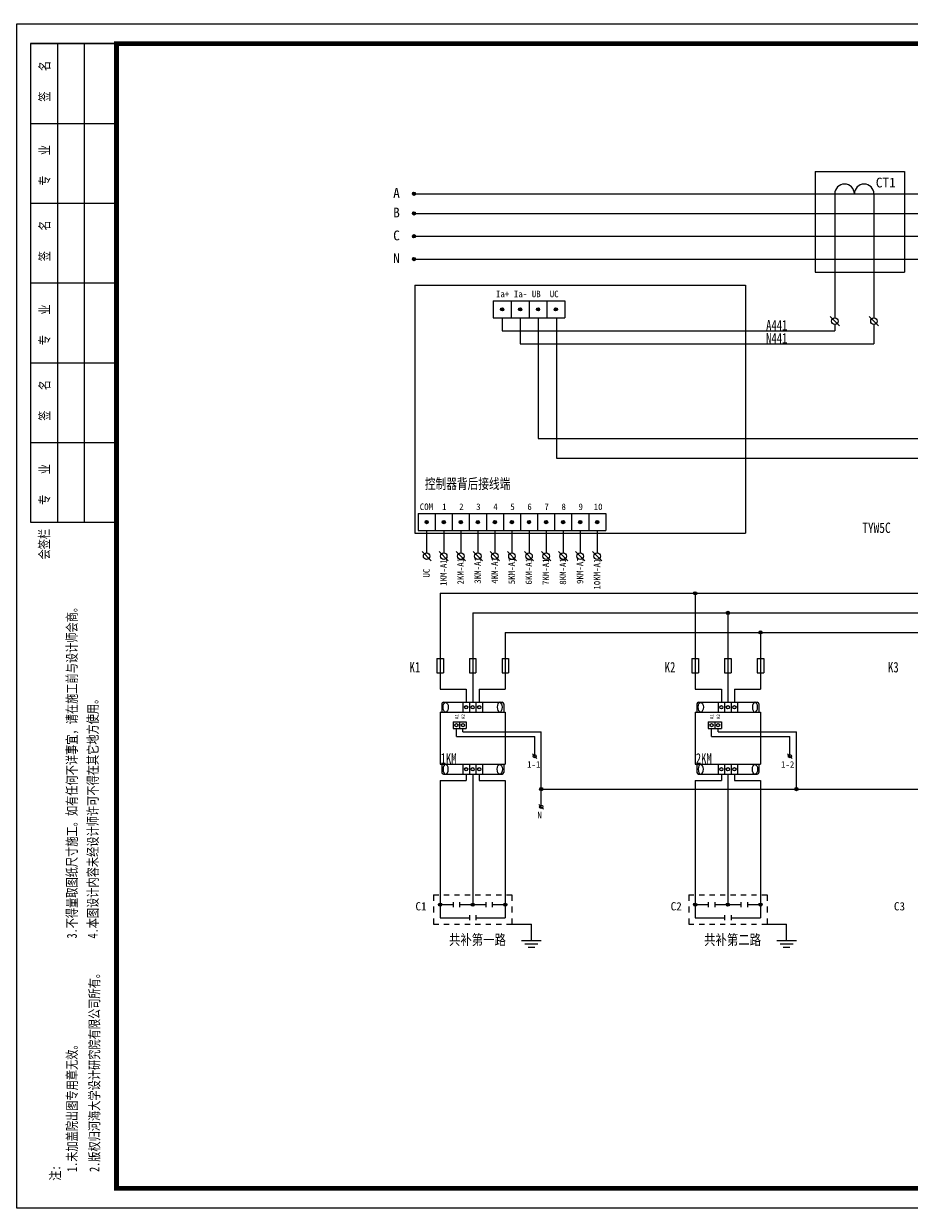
# Model space of a CAD drawing. Extents: x -13074 to 1448651, y 3648755 to 8081248.
# Tile 123 of 173: x 562462 to 562684, y 3857951 to 3858248. Entities that reach past the tile are written whole.
import ezdxf

# ---------------------------------------------------------------- set-up
doc = ezdxf.new("R2010")
doc.units = 0
doc.layers.get('0').update_dxf_attribs({"linetype": 'CONTINUOUS'})
doc.layers.add('DIM', color=3, linetype='CONTINUOUS')
doc.layers.add('SHEET', color=1, linetype='CONTINUOUS', lineweight=15)
doc.layers.add('图框', color=7, linetype='CONTINUOUS', lineweight=30)
doc.styles.add('FHZ', font='FangSong_GB2312.ttf', dxfattribs={"width": 0.707, "height": 300})
doc.styles.get("Standard").update_dxf_attribs({"font": 'rs.shx', "bigfont": 'hztxt.shx'})
doc.styles.add('文字35', font='FangSong_GB2312.ttf', dxfattribs={"width": 0.75, "height": 3.5})

msp = doc.modelspace()

# ---------------------------------------------------------------- hatches: boundary and pattern name
for points in [[(562559.972, 3858205.491, 1), (562559.154, 3858205.491, 1)], [(562559.972, 3858200.582, 1), (562559.154, 3858200.582, 1)], [(562559.972, 3858194.854, 1), (562559.154, 3858194.854, 1)], [(562559.972, 3858189.126, 1), (562559.154, 3858189.126, 1)], [(562582.087, 3858176.525, 1), (562581.268, 3858176.525, 1)], [(562586.587, 3858176.525, 1), (562585.769, 3858176.525, 1)], [(562591.088, 3858176.525, 1), (562590.269, 3858176.525, 1)], [(562595.588, 3858176.525, 1), (562594.77, 3858176.525, 1)], [(562563.152, 3858123.174, 1), (562562.334, 3858123.174, 1)], [(562567.432, 3858123.174, 1), (562566.613, 3858123.174, 1)], [(562571.711, 3858123.174, 1), (562570.893, 3858123.174, 1)], [(562575.991, 3858123.174, 1), (562575.172, 3858123.174, 1)], [(562580.27, 3858123.174, 1), (562579.452, 3858123.174, 1)], [(562584.55, 3858123.174, 1), (562583.731, 3858123.174, 1)], [(562588.829, 3858123.174, 1), (562588.011, 3858123.174, 1)], [(562593.109, 3858123.174, 1), (562592.29, 3858123.174, 1)], [(562597.388, 3858123.174, 1), (562596.57, 3858123.174, 1)], [(562601.668, 3858123.174, 1), (562600.85, 3858123.174, 1)], [(562605.947, 3858123.174, 1), (562605.129, 3858123.174, 1)], [(562630.529, 3858105.335, 1), (562629.711, 3858105.335, 1)], [(562638.712, 3858100.426, 1), (562637.894, 3858100.426, 1)], [(562646.895, 3858095.516, 1), (562646.076, 3858095.516, 1)], [(562591.885, 3858056.239, 1), (562591.067, 3858056.239, 1)], [(562655.895, 3858056.239, 1), (562655.077, 3858056.239, 1)], [(562566.519, 3858027.273, 1), (562565.7, 3858027.273, 1)], [(562574.701, 3858027.273, 1), (562573.883, 3858027.273, 1)], [(562582.884, 3858027.273, 1), (562582.066, 3858027.273, 1)], [(562630.529, 3858027.273, 1), (562629.711, 3858027.273, 1)], [(562638.712, 3858027.273, 1), (562637.894, 3858027.273, 1)], [(562646.895, 3858027.273, 1), (562646.076, 3858027.273, 1)]]:
    msp.add_hatch(color=7).paths.add_polyline_path(points)
h = msp.add_hatch(color=7)
h.paths.add_polyline_path([(562573.065, 3858076.778, 1), (562572.246, 3858076.778, 1)])
h.paths.add_polyline_path([(562574.292, 3858077.187, 0.4142136), (562573.883, 3858076.778, 0.4142136), (562574.292, 3858076.369)])
h.paths.add_polyline_path([(562574.701, 3858076.778, 0.4142136), (562574.292, 3858077.187), (562574.292, 3858076.369, 0.4142136)])
h.paths.add_polyline_path([(562576.338, 3858076.778, 1), (562575.519, 3858076.778, 1)])
h.paths.add_polyline_path([(562572.246, 3858061.231, 1), (562573.065, 3858061.231, 1)])
h.paths.add_polyline_path([(562575.519, 3858061.231, 1), (562576.338, 3858061.231, 1)])
h.paths.add_polyline_path([(562574.292, 3858061.64), (562574.292, 3858060.822, 0.4142136), (562574.701, 3858061.231, 0.4142136)])
h.paths.add_polyline_path([(562574.292, 3858061.64, 0.4142136), (562573.883, 3858061.231, 0.4142136), (562574.292, 3858060.822)])
h = msp.add_hatch(color=7)
h.paths.add_polyline_path([(562637.075, 3858076.778, 1), (562636.257, 3858076.778, 1)])
h.paths.add_polyline_path([(562638.303, 3858077.187, 0.4142136), (562637.894, 3858076.778, 0.4142136), (562638.303, 3858076.369)])
h.paths.add_polyline_path([(562638.712, 3858076.778, 0.4142136), (562638.303, 3858077.187), (562638.303, 3858076.369, 0.4142136)])
h.paths.add_polyline_path([(562640.348, 3858076.778, 1), (562639.53, 3858076.778, 1)])
h.paths.add_polyline_path([(562636.257, 3858061.231, 1), (562637.075, 3858061.231, 1)])
h.paths.add_polyline_path([(562639.53, 3858061.231, 1), (562640.348, 3858061.231, 1)])
h.paths.add_polyline_path([(562638.303, 3858061.64), (562638.303, 3858060.822, 0.4142136), (562638.712, 3858061.231, 0.4142136)])
h.paths.add_polyline_path([(562638.303, 3858061.64, 0.4142136), (562637.894, 3858061.231, 0.4142136), (562638.303, 3858060.822)])

# ---------------------------------------------------------------- linework, layer by layer
at = {"color": 7}
for p, q in [((562660.21, 3858211.055), (562660.21, 3858185.853)), ((562660.21, 3858211.055), (562682.568, 3858211.055)), ((562682.568, 3858211.055), (562682.568, 3858185.853)), ((562559.563, 3858205.491), (562754.311, 3858205.491)), ((562665.12, 3858205.491), (562665.12, 3858174.397)), ((562674.939, 3858205.491), (562674.939, 3858174.397)), ((562559.563, 3858200.582), (562754.311, 3858200.582)), ((562559.563, 3858194.854), (562754.311, 3858194.854)), ((562559.563, 3858189.126), (562754.311, 3858189.126)), ((562660.21, 3858185.853), (562682.568, 3858185.853)), ((562559.789, 3858182.58), (562642.743, 3858182.58)), ((562559.789, 3858182.58), (562559.789, 3858120.392)), ((562642.743, 3858182.58), (562642.743, 3858120.392)), ((562579.427, 3858178.652), (562597.429, 3858178.652)), ((562579.427, 3858178.652), (562579.427, 3858174.397)), ((562583.928, 3858178.652), (562583.928, 3858174.397)), ((562588.428, 3858178.652), (562588.428, 3858174.397)), ((562592.929, 3858178.652), (562592.929, 3858174.397)), ((562597.429, 3858178.652), (562597.429, 3858174.397)), ((562597.429, 3858178.652), (562597.429, 3858174.397)), ((562579.427, 3858174.397), (562597.429, 3858174.397)), ((562581.678, 3858174.397), (562581.678, 3858171.124)), ((562586.178, 3858174.397), (562586.178, 3858167.851)), ((562590.678, 3858174.397), (562590.678, 3858164.578)), ((562590.698, 3858174.397), (562590.698, 3858144.121)), ((562595.305, 3858174.397), (562595.305, 3858139.212)), ((562663.962, 3858174.736), (562666.277, 3858172.422)), ((562665.12, 3858172.761), (562665.12, 3858171.124)), ((562673.782, 3858174.736), (562676.096, 3858172.422)), ((562674.939, 3858172.761), (562674.939, 3858167.851)), ((562581.678, 3858171.124), (562665.12, 3858171.124)), ((562586.178, 3858167.851), (562674.939, 3858167.851)), ((562590.698, 3858144.121), (562720.353, 3858144.121)), ((562595.305, 3858139.212), (562726.49, 3858139.212)), ((562560.599, 3858125.301), (562607.674, 3858125.301)), ((562560.599, 3858125.301), (562560.599, 3858121.046)), ((562564.879, 3858125.301), (562564.879, 3858121.046)), ((562569.158, 3858125.301), (562569.158, 3858121.046)), ((562573.438, 3858125.301), (562573.438, 3858121.046)), ((562577.717, 3858125.301), (562577.717, 3858121.046)), ((562581.997, 3858125.301), (562581.997, 3858121.046)), ((562586.276, 3858125.301), (562586.276, 3858121.046)), ((562590.556, 3858125.301), (562590.556, 3858121.046)), ((562594.835, 3858125.301), (562594.835, 3858121.046)), ((562599.115, 3858125.301), (562599.115, 3858121.046)), ((562603.394, 3858125.301), (562603.394, 3858121.046)), ((562607.674, 3858125.301), (562607.674, 3858121.046)), ((562559.789, 3858120.392), (562642.743, 3858120.392)), ((562560.599, 3858121.046), (562607.674, 3858121.046)), ((562562.743, 3858121.046), (562562.743, 3858115.482)), ((562567.022, 3858121.046), (562567.022, 3858115.482)), ((562571.302, 3858121.046), (562571.302, 3858115.482)), ((562575.581, 3858121.046), (562575.581, 3858115.482)), ((562579.861, 3858121.046), (562579.861, 3858115.482)), ((562584.141, 3858121.046), (562584.141, 3858115.482)), ((562588.42, 3858121.046), (562588.42, 3858115.482)), ((562592.699, 3858121.046), (562592.699, 3858115.482)), ((562596.979, 3858121.046), (562596.979, 3858115.482)), ((562601.258, 3858121.046), (562601.258, 3858115.482)), ((562605.538, 3858121.046), (562605.538, 3858115.482)), ((562561.586, 3858115.821), (562563.9, 3858113.506)), ((562565.865, 3858115.821), (562568.18, 3858113.506)), ((562570.145, 3858115.821), (562572.459, 3858113.506)), ((562574.424, 3858115.821), (562576.739, 3858113.506)), ((562578.704, 3858115.821), (562581.018, 3858113.506)), ((562582.983, 3858115.821), (562585.298, 3858113.506)), ((562587.263, 3858115.821), (562589.577, 3858113.506)), ((562591.542, 3858115.821), (562593.856, 3858113.506)), ((562595.822, 3858115.821), (562598.136, 3858113.506)), ((562600.101, 3858115.821), (562602.416, 3858113.506)), ((562604.38, 3858115.821), (562606.695, 3858113.506)), ((562566.109, 3858105.335), (562739.855, 3858105.335)), ((562566.109, 3858105.335), (562566.109, 3858081.278)), ((562630.12, 3858105.335), (562630.12, 3858081.278)), ((562574.292, 3858100.426), (562747.593, 3858100.426)), ((562574.292, 3858100.426), (562574.292, 3858078.005)), ((562638.303, 3858100.426), (562638.303, 3858078.005)), ((562582.475, 3858095.516), (562755.775, 3858095.516)), ((562582.475, 3858095.516), (562582.475, 3858081.278)), ((562646.485, 3858095.516), (562646.485, 3858081.278)), ((562565.291, 3858088.97), (562566.928, 3858088.97)), ((562565.291, 3858088.97), (562565.291, 3858085.37)), ((562566.928, 3858088.97), (562566.928, 3858085.37)), ((562573.474, 3858088.97), (562573.474, 3858085.37)), ((562573.474, 3858088.97), (562575.11, 3858088.97)), ((562575.11, 3858088.97), (562575.11, 3858085.37)), ((562581.656, 3858088.97), (562581.656, 3858085.37)), ((562581.656, 3858088.97), (562583.293, 3858088.97)), ((562583.293, 3858088.97), (562583.293, 3858085.37)), ((562629.302, 3858088.97), (562629.302, 3858085.37)), ((562629.302, 3858088.97), (562630.938, 3858088.97)), ((562630.938, 3858088.97), (562630.938, 3858085.37)), ((562637.484, 3858088.97), (562639.121, 3858088.97)), ((562637.484, 3858088.97), (562637.484, 3858085.37)), ((562639.121, 3858088.97), (562639.121, 3858085.37)), ((562645.667, 3858088.97), (562647.304, 3858088.97)), ((562645.667, 3858088.97), (562645.667, 3858085.37)), ((562647.304, 3858088.97), (562647.304, 3858085.37)), ((562565.291, 3858085.37), (562566.928, 3858085.37)), ((562573.474, 3858085.37), (562575.11, 3858085.37)), ((562581.656, 3858085.37), (562583.293, 3858085.37)), ((562629.302, 3858085.37), (562630.938, 3858085.37)), ((562637.484, 3858085.37), (562639.121, 3858085.37)), ((562645.667, 3858085.37), (562647.304, 3858085.37)), ((562566.109, 3858081.278), (562572.656, 3858081.278)), ((562572.656, 3858081.278), (562572.656, 3858078.005)), ((562575.929, 3858081.278), (562582.475, 3858081.278)), ((562575.929, 3858081.278), (562575.929, 3858078.005)), ((562630.12, 3858081.278), (562636.666, 3858081.278)), ((562636.666, 3858081.278), (562636.666, 3858078.005)), ((562639.939, 3858081.278), (562639.939, 3858078.005)), ((562639.939, 3858081.278), (562646.485, 3858081.278)), ((562566.519, 3858077.596), (562566.519, 3858075.551)), ((562566.928, 3858078.005), (562581.656, 3858078.005)), ((562571.837, 3858078.005), (562571.837, 3858075.551)), ((562573.474, 3858078.005), (562573.474, 3858075.551)), ((562575.11, 3858078.005), (562575.11, 3858075.551)), ((562576.747, 3858078.005), (562576.747, 3858075.551)), ((562582.066, 3858077.596), (562582.066, 3858075.551)), ((562630.529, 3858077.596), (562630.529, 3858075.551)), ((562630.938, 3858078.005), (562645.667, 3858078.005)), ((562635.848, 3858078.005), (562635.848, 3858075.551)), ((562637.484, 3858078.005), (562637.484, 3858075.551)), ((562639.121, 3858078.005), (562639.121, 3858075.551)), ((562640.758, 3858078.005), (562640.758, 3858075.551)), ((562646.076, 3858077.596), (562646.076, 3858075.551)), ((562566.109, 3858075.551), (562566.109, 3858062.458)), ((562566.109, 3858075.551), (562582.475, 3858075.551)), ((562582.475, 3858075.551), (562582.475, 3858062.458)), ((562630.12, 3858075.551), (562646.485, 3858075.551)), ((562630.12, 3858075.551), (562630.12, 3858062.458)), ((562646.485, 3858075.551), (562646.485, 3858062.458)), ((562569.383, 3858073.096), (562572.656, 3858073.096)), ((562569.383, 3858073.096), (562569.383, 3858071.459)), ((562571.019, 3858073.096), (562571.019, 3858071.459)), ((562572.656, 3858073.096), (562572.656, 3858071.459)), ((562633.393, 3858073.096), (562633.393, 3858071.459)), ((562633.393, 3858073.096), (562636.666, 3858073.096)), ((562635.03, 3858073.096), (562635.03, 3858071.459)), ((562636.666, 3858073.096), (562636.666, 3858071.459)), ((562569.383, 3858071.459), (562572.656, 3858071.459)), ((562570.201, 3858069.414), (562570.201, 3858071.459)), ((562570.201, 3858069.414), (562589.839, 3858069.414)), ((562571.837, 3858070.641), (562571.837, 3858071.459)), ((562571.837, 3858070.641), (562591.476, 3858070.641)), ((562589.839, 3858064.913), (562589.839, 3858069.414)), ((562591.476, 3858052.23), (562591.476, 3858070.641)), ((562633.393, 3858071.459), (562636.666, 3858071.459)), ((562634.211, 3858069.414), (562634.211, 3858071.459)), ((562634.211, 3858069.414), (562653.85, 3858069.414)), ((562635.848, 3858070.641), (562635.848, 3858071.459)), ((562635.848, 3858070.641), (562655.486, 3858070.641)), ((562653.85, 3858064.913), (562653.85, 3858069.414)), ((562655.486, 3858056.239), (562655.486, 3858070.641)), ((562589.261, 3858065.083), (562590.418, 3858063.925)), ((562653.271, 3858065.083), (562654.428, 3858063.925)), ((562566.109, 3858062.458), (562582.475, 3858062.458)), ((562566.519, 3858062.458), (562566.519, 3858060.413)), ((562566.928, 3858060.003), (562581.656, 3858060.003)), ((562571.837, 3858062.458), (562571.837, 3858060.003)), ((562572.656, 3858060.003), (562572.656, 3858058.367)), ((562573.474, 3858062.458), (562573.474, 3858060.003)), ((562574.292, 3858060.003), (562574.292, 3858027.273)), ((562575.11, 3858062.458), (562575.11, 3858060.003)), ((562575.929, 3858060.003), (562575.929, 3858058.367)), ((562576.747, 3858062.458), (562576.747, 3858060.003)), ((562582.066, 3858062.458), (562582.066, 3858060.413)), ((562630.12, 3858062.458), (562646.485, 3858062.458)), ((562630.529, 3858062.458), (562630.529, 3858060.413)), ((562630.938, 3858060.003), (562645.667, 3858060.003)), ((562635.848, 3858062.458), (562635.848, 3858060.003)), ((562636.666, 3858060.003), (562636.666, 3858058.367)), ((562637.484, 3858062.458), (562637.484, 3858060.003)), ((562638.303, 3858060.003), (562638.303, 3858027.273)), ((562639.121, 3858062.458), (562639.121, 3858060.003)), ((562639.939, 3858060.003), (562639.939, 3858058.367)), ((562640.758, 3858062.458), (562640.758, 3858060.003)), ((562646.076, 3858062.458), (562646.076, 3858060.413)), ((562566.109, 3858058.367), (562572.656, 3858058.367)), ((562566.109, 3858058.367), (562566.109, 3858024)), ((562575.929, 3858058.367), (562582.475, 3858058.367)), ((562582.475, 3858058.367), (562582.475, 3858024)), ((562630.12, 3858058.367), (562630.12, 3858024)), ((562630.12, 3858058.367), (562636.666, 3858058.367)), ((562639.939, 3858058.367), (562646.485, 3858058.367)), ((562646.485, 3858058.367), (562646.485, 3858024)), ((562591.476, 3858056.239), (562776.824, 3858056.239)), ((562590.897, 3858052.399), (562592.054, 3858051.242)), ((562564.473, 3858029.728), (562564.473, 3858028.255)), ((562564.473, 3858029.728), (562565.782, 3858029.728)), ((562566.109, 3858027.273), (562569.383, 3858027.273)), ((562567.091, 3858029.728), (562568.401, 3858029.728)), ((562569.383, 3858027.927), (562569.383, 3858026.618)), ((562569.71, 3858029.728), (562571.019, 3858029.728)), ((562571.019, 3858027.927), (562571.019, 3858026.618)), ((562571.019, 3858027.273), (562577.565, 3858027.273)), ((562572.328, 3858029.728), (562573.637, 3858029.728)), ((562574.947, 3858029.728), (562576.256, 3858029.728)), ((562577.565, 3858029.728), (562578.874, 3858029.728)), ((562577.565, 3858027.927), (562577.565, 3858026.618)), ((562579.202, 3858027.927), (562579.202, 3858026.618)), ((562579.202, 3858027.273), (562582.475, 3858027.273)), ((562580.184, 3858029.728), (562581.493, 3858029.728)), ((562582.802, 3858029.728), (562584.111, 3858029.728)), ((562584.111, 3858029.728), (562584.111, 3858028.255)), ((562628.484, 3858029.728), (562629.793, 3858029.728)), ((562628.484, 3858029.728), (562628.484, 3858028.255)), ((562630.12, 3858027.273), (562633.393, 3858027.273)), ((562631.102, 3858029.728), (562632.411, 3858029.728)), ((562633.393, 3858027.927), (562633.393, 3858026.618)), ((562633.72, 3858029.728), (562635.03, 3858029.728)), ((562635.03, 3858027.927), (562635.03, 3858026.618)), ((562635.03, 3858027.273), (562641.576, 3858027.273)), ((562636.339, 3858029.728), (562637.648, 3858029.728)), ((562638.957, 3858029.728), (562640.267, 3858029.728)), ((562641.576, 3858029.728), (562642.885, 3858029.728)), ((562641.576, 3858027.927), (562641.576, 3858026.618)), ((562643.212, 3858027.927), (562643.212, 3858026.618)), ((562643.212, 3858027.273), (562646.485, 3858027.273)), ((562644.194, 3858029.728), (562645.504, 3858029.728)), ((562646.813, 3858029.728), (562648.122, 3858029.728)), ((562648.122, 3858029.728), (562648.122, 3858028.255)), ((562564.473, 3858026.782), (562564.473, 3858025.309)), ((562573.474, 3858024.654), (562573.474, 3858023.345)), ((562575.11, 3858024.654), (562575.11, 3858023.345)), ((562584.111, 3858026.782), (562584.111, 3858025.309)), ((562628.484, 3858026.782), (562628.484, 3858025.309)), ((562637.484, 3858024.654), (562637.484, 3858023.345)), ((562639.121, 3858024.654), (562639.121, 3858023.345)), ((562648.122, 3858026.782), (562648.122, 3858025.309)), ((562564.473, 3858023.836), (562564.473, 3858022.363)), ((562564.473, 3858022.363), (562565.782, 3858022.363)), ((562566.109, 3858024), (562573.474, 3858024)), ((562567.091, 3858022.363), (562568.401, 3858022.363)), ((562569.71, 3858022.363), (562571.019, 3858022.363)), ((562572.328, 3858022.363), (562573.637, 3858022.363)), ((562574.947, 3858022.363), (562576.256, 3858022.363)), ((562575.11, 3858024), (562582.475, 3858024)), ((562577.565, 3858022.363), (562578.874, 3858022.363)), ((562580.184, 3858022.363), (562581.493, 3858022.363)), ((562582.802, 3858022.363), (562584.111, 3858022.363)), ((562584.111, 3858023.836), (562584.111, 3858022.363)), ((562584.111, 3858022.363), (562589.021, 3858022.363)), ((562589.021, 3858018.272), (562589.021, 3858022.363)), ((562628.484, 3858023.836), (562628.484, 3858022.363)), ((562628.484, 3858022.363), (562629.793, 3858022.363)), ((562630.12, 3858024), (562637.484, 3858024)), ((562631.102, 3858022.363), (562632.411, 3858022.363)), ((562633.72, 3858022.363), (562635.03, 3858022.363)), ((562636.339, 3858022.363), (562637.648, 3858022.363)), ((562638.957, 3858022.363), (562640.267, 3858022.363)), ((562639.121, 3858024), (562646.485, 3858024)), ((562641.576, 3858022.363), (562642.885, 3858022.363)), ((562644.194, 3858022.363), (562645.504, 3858022.363)), ((562646.813, 3858022.363), (562648.122, 3858022.363)), ((562648.122, 3858023.836), (562648.122, 3858022.363)), ((562648.122, 3858022.363), (562653.032, 3858022.363)), ((562653.032, 3858018.272), (562653.032, 3858022.363)), ((562586.566, 3858018.272), (562591.476, 3858018.272)), ((562650.577, 3858018.272), (562655.486, 3858018.272)), ((562587.384, 3858017.454), (562590.657, 3858017.454)), ((562588.203, 3858016.635), (562589.839, 3858016.635)), ((562651.395, 3858017.454), (562654.668, 3858017.454)), ((562652.213, 3858016.635), (562653.85, 3858016.635))]:
    msp.add_line(p, q, dxfattribs=at)
for centre, radius in [((562559.563, 3858205.491), 0.409), ((562559.563, 3858200.582), 0.409), ((562559.563, 3858194.854), 0.409), ((562559.563, 3858189.126), 0.409), ((562581.678, 3858176.525), 0.409), ((562586.178, 3858176.525), 0.409), ((562590.678, 3858176.525), 0.409), ((562595.179, 3858176.525), 0.409), ((562665.12, 3858173.579), 0.818), ((562674.939, 3858173.579), 0.818), ((562562.743, 3858123.174), 0.409), ((562567.022, 3858123.174), 0.409), ((562571.302, 3858123.174), 0.409), ((562575.581, 3858123.174), 0.409), ((562579.861, 3858123.174), 0.409), ((562584.141, 3858123.174), 0.409), ((562588.42, 3858123.174), 0.409), ((562592.7, 3858123.174), 0.409), ((562596.979, 3858123.174), 0.409), ((562601.259, 3858123.174), 0.409), ((562605.538, 3858123.174), 0.409), ((562562.743, 3858114.664), 0.818), ((562567.022, 3858114.664), 0.818), ((562571.302, 3858114.664), 0.818), ((562575.581, 3858114.664), 0.818), ((562579.861, 3858114.664), 0.818), ((562584.141, 3858114.664), 0.818), ((562588.42, 3858114.664), 0.818), ((562592.699, 3858114.664), 0.818), ((562596.979, 3858114.664), 0.818), ((562601.258, 3858114.664), 0.818), ((562605.538, 3858114.664), 0.818), ((562630.12, 3858105.335), 0.409), ((562638.303, 3858100.426), 0.409), ((562646.485, 3858095.516), 0.409), ((562572.656, 3858076.778), 0.409), ((562574.292, 3858076.778), 0.409), ((562575.929, 3858076.778), 0.409), ((562636.666, 3858076.778), 0.409), ((562638.303, 3858076.778), 0.409), ((562639.939, 3858076.778), 0.409), ((562570.201, 3858072.277), 0.409), ((562571.837, 3858072.277), 0.409), ((562634.211, 3858072.277), 0.409), ((562635.848, 3858072.277), 0.409), ((562589.839, 3858064.504), 0.409), ((562653.85, 3858064.504), 0.409), ((562572.656, 3858061.231), 0.409), ((562574.292, 3858061.231), 0.409), ((562575.929, 3858061.231), 0.409), ((562636.666, 3858061.231), 0.409), ((562638.303, 3858061.231), 0.409), ((562639.939, 3858061.231), 0.409), ((562591.476, 3858056.239), 0.409), ((562655.486, 3858056.239), 0.409), ((562591.476, 3858051.821), 0.409), ((562566.109, 3858027.273), 0.409), ((562574.292, 3858027.273), 0.409), ((562582.475, 3858027.273), 0.409), ((562630.12, 3858027.273), 0.409), ((562638.303, 3858027.273), 0.409), ((562646.485, 3858027.273), 0.409)]:
    msp.add_circle(centre, radius, dxfattribs=at)
for centre, radius, start, end in [((562667.574, 3858205.491), 2.455, 0, 180), ((562672.484, 3858205.491), 2.455, 0, 180), ((562566.928, 3858077.596), 0.409, 90, 180), ((562581.656, 3858077.596), 0.409, 0, 90), ((562630.938, 3858077.596), 0.409, 90, 180), ((562645.667, 3858077.596), 0.409, 0, 90), ((562566.928, 3858060.413), 0.409, 180, 270), ((562581.656, 3858060.413), 0.409, 270, 0), ((562630.938, 3858060.413), 0.409, 180, 270), ((562645.667, 3858060.413), 0.409, 270, 0)]:
    msp.add_arc(centre, radius, start, end, dxfattribs=at)
for centre, major_axis in [((562567.5, 3858076.778), (0, -1.227)), ((562631.511, 3858076.778), (0, -1.227)), ((562581.084, 3858061.231), (0, 1.227)), ((562645.094, 3858061.231), (0, 1.227))]:
    msp.add_ellipse(centre, major_axis=major_axis, ratio=0.5333333, dxfattribs=at)
at = {"color": 7, "extrusion": (0, 0, -1)}
for centre, major_axis in [((562581.084, 3858076.778), (0, -1.227)), ((562645.094, 3858076.778), (0, -1.227)), ((562567.5, 3858061.231), (0, 1.227)), ((562631.511, 3858061.231), (0, 1.227))]:
    msp.add_ellipse(centre, major_axis=major_axis, ratio=0.5333333, dxfattribs=at)
at = {"layer": 'SHEET', "color": 7}
for p, q in [((562484.957, 3858243.144), (562463.357, 3858243.144)), ((562463.357, 3858243.144), (562484.957, 3858243.144)), ((562463.357, 3858243.144), (562463.357, 3858123.144)), ((562470.107, 3858243.144), (562470.107, 3858123.144)), ((562476.857, 3858243.144), (562476.857, 3858123.144)), ((562463.357, 3858223.144), (562484.957, 3858223.144)), ((562463.357, 3858203.144), (562484.957, 3858203.144)), ((562463.357, 3858203.144), (562484.957, 3858203.144)), ((562463.357, 3858203.144), (562484.957, 3858203.144)), ((562463.357, 3858183.144), (562484.957, 3858183.144)), ((562463.357, 3858163.144), (562484.957, 3858163.144)), ((562463.357, 3858163.144), (562484.957, 3858163.144)), ((562463.357, 3858143.144), (562484.957, 3858143.144)), ((562463.357, 3858123.144), (562484.957, 3858123.144))]:
    msp.add_line(p, q, dxfattribs=at)
msp.add_lwpolyline([(562879.956, 3857951.144), (562459.957, 3857951.144), (562459.957, 3858248.144), (562879.956, 3858248.144)], close=True, dxfattribs=at)
at = {"layer": 'SHEET', "color": 7, "const_width": 1.2}
msp.add_lwpolyline([(562484.957, 3858243.144), (562874.956, 3858243.144), (562874.956, 3857956.144), (562484.957, 3857956.144)], close=True, dxfattribs=at)

# ---------------------------------------------------------------- texts
at = {"color": 7, "attachment_point": 1}
for s, insert, char_height, width in [('{\\fSimSun|b0|i0|c134|p2;CT1}', (562675.408, 3858209.538), 2.4548, 37.50323), ('{\\fSimHei|b0|i0|c134|p2;A}', (562554.346, 3858206.926), 2.4548, 37.50323), ('{\\fSimHei|b0|i0|c134|p2;B}', (562554.346, 3858202.016), 2.4548, 37.50323), ('{\\fSimHei|b0|i0|c134|p2;C}', (562554.346, 3858196.288), 2.4548, 37.50323), ('{\\fSimHei|b0|i0|c134|p2;N}', (562554.346, 3858190.561), 2.4548, 37.50323), ('{\\fSimSun|b0|i0|c134|p2;Ia+}', (562580.121, 3858181.202), 1.63653, 37.50323), ('{\\fSimSun|b0|i0|c134|p2;Ia-}', (562584.621, 3858181.202), 1.63653, 37.50323), ('{\\fSimSun|b0|i0|c134|p2;UB}', (562589.122, 3858181.202), 1.63653, 37.50323), ('{\\fSimSun|b0|i0|c134|p2;UC}', (562593.622, 3858181.202), 1.63653, 37.50323), ('{\\fSimSun|b0|i0|c134|p2;COM}', (562561.014, 3858127.851), 1.63653, 37.50323), ('{\\fSimSun|b0|i0|c134|p2;1}', (562566.627, 3858127.851), 1.63653, 37.50323), ('{\\fSimSun|b0|i0|c134|p2;2}', (562570.899, 3858127.851), 1.63653, 37.50323), ('{\\fSimSun|b0|i0|c134|p2;3}', (562575.17, 3858127.851), 1.63653, 37.50323), ('{\\fSimSun|b0|i0|c134|p2;4}', (562579.458, 3858127.851), 1.63653, 37.50323), ('{\\fSimSun|b0|i0|c134|p2;5}', (562583.729, 3858127.851), 1.63653, 37.50323), ('{\\fSimSun|b0|i0|c134|p2;6}', (562588.001, 3858127.851), 1.63653, 37.50323), ('{\\fSimSun|b0|i0|c134|p2;7}', (562592.288, 3858127.851), 1.63653, 37.50323), ('{\\fSimSun|b0|i0|c134|p2;8}', (562596.56, 3858127.851), 1.63653, 37.50323), ('{\\fSimSun|b0|i0|c134|p2;9}', (562600.831, 3858127.851), 1.63653, 37.50323), ('{\\fSimSun|b0|i0|c134|p2;10}', (562604.644, 3858127.851), 1.63653, 37.50323), ('{\\fSimSun|b0|i0|c134|p2;1-1}', (562587.934, 3858063.232), 1.63653, 38.45297), ('{\\fSimSun|b0|i0|c134|p2;1-2}', (562651.623, 3858063.232), 1.63653, 38.77433), ('{\\fSimSun|b0|i0|c134|p2;N}', (562590.52, 3858050.549), 1.63653, 37.50323), ('{\\fSimSun|b0|i0|c134|p2;C1}', (562559.928, 3858027.895), 2.06203, 20.22022), ('{\\fSimSun|b0|i0|c134|p2;C2}', (562623.938, 3858027.895), 2.06203, 20.22022), ('{\\fSimSun|b0|i0|c134|p2;C3}', (562679.944, 3858027.895), 2.06203, 20.22022)]:
    msp.add_mtext(s, dxfattribs=dict(at, insert=insert, char_height=char_height, width=width))
at = {"color": 7, "attachment_point": 1, "rotation": 90}
for s, insert, char_height, width in [('{\\f@FangSong_GB2312|b0|i0|c134|p49;1KM-A1}', (562566.143, 3858107.198), 1.63653, 3.66018), ('{\\f@FangSong_GB2312|b0|i0|c134|p49;2KM-A1}', (562570.423, 3858107.537), 1.63653, 3.32114), ('{\\f@FangSong_GB2312|b0|i0|c134|p49;3KM-A1}', (562574.702, 3858107.74), 1.63653, 3.11771), ('{\\f@FangSong_GB2312|b0|i0|c134|p49;4KM-A1}', (562578.981, 3858107.74), 1.63653, 3.11771), ('{\\f@FangSong_GB2312|b0|i0|c134|p49;5KM-A1}', (562583.261, 3858107.604), 1.63653, 3.25333), ('{\\f@FangSong_GB2312|b0|i0|c134|p49;6KM-A1}', (562587.54, 3858107.537), 1.63653, 3.32114), ('{\\f@FangSong_GB2312|b0|i0|c134|p49;7KM-A1}', (562591.819, 3858107.401), 1.63653, 3.45676), ('{\\f@FangSong_GB2312|b0|i0|c134|p49;8KM-A1}', (562596.099, 3858107.469), 1.63653, 3.38895), ('{\\f@FangSong_GB2312|b0|i0|c134|p49;9KM-A1}', (562600.378, 3858107.672), 1.63653, 3.18552), ('{\\f@FangSong_GB2312|b0|i0|c134|p49;10KM-A1}', (562604.657, 3858106.248), 1.63653, 4.60952), ('{\\f@FangSong_GB2312|b0|i0|c134|p49;UC}', (562561.863, 3858109.282), 1.63653, 1.57547), ('{\\f@FangSong_GB2312|b0|i0|c134|p49;A1}', (562569.848, 3858073.779), 0.81827, 1.57547), ('{\\f@FangSong_GB2312|b0|i0|c134|p49;A2}', (562571.484, 3858073.779), 0.81827, 1.57547), ('{\\f@FangSong_GB2312|b0|i0|c134|p49;A1}', (562633.859, 3858073.779), 0.81827, 1.57547), ('{\\f@FangSong_GB2312|b0|i0|c134|p49;A2}', (562635.495, 3858073.779), 0.81827, 1.57547)]:
    msp.add_mtext(s, dxfattribs=dict(at, insert=insert, char_height=char_height, width=width))
at = {"layer": 'DIM', "color": 7, "style": 'FHZ', "width": 0.75}
for s, p in [('签    名', (562468.13, 3858228.593)), ('专    业', (562468.13, 3858207.529)), ('签    名', (562468.13, 3858188.593)), ('专    业', (562468.13, 3858167.529)), ('签    名', (562468.13, 3858148.593)), ('专    业', (562468.13, 3858127.529)), ('会签栏', (562468.058, 3858113.823)), ('3.不得量取图纸尺寸施工。如有任何不详事宜，请在施工前与设计师会商。', (562474.99, 3858018.791)), ('4.本图设计内容未经设计师许可不得在其它地方使用。', (562480.249, 3858018.791)), ('2.版权归河海大学设计研究院有限公司所有。', (562480.648, 3857960.258)), ('1.未加盖院出图专用章无效。', (562475.032, 3857960.258)), ('注:', (562470.838, 3857958.064))]:
    msp.add_text(s, height=2.5, rotation=90, dxfattribs=at).set_placement(p)
at = {"layer": '图框', "color": 7, "lineweight": 25, "style": '文字35', "width": 0.75}
msp.add_text('控制器背后接线端', height=2.6185, dxfattribs=at).set_placement((562562.303, 3858131.508))
at = {"layer": '图框', "color": 7, "style": '文字35', "width": 0.8}
for s, p in [('TYW5C', (562672.007, 3858120.45)), ('共补第一路', (562568.338, 3858017.165)), ('共补第二路', (562632.349, 3858017.165))]:
    msp.add_text(s, height=2.6185, dxfattribs=at).set_placement(p)
at = {"layer": '图框', "color": 7, "char_height": 2.61845, "width": 37.50323, "attachment_point": 1, "style": '文字35'}
for s, insert in [('{\\fSimSun|b0|i0|c134|p2;A441}', (562647.889, 3858173.851)), ('{\\fSimSun|b0|i0|c134|p2;N441}', (562647.889, 3858170.578)), ('{\\fSimSun|b0|i0|c134|p2;K1}', (562558.45, 3858088.116)), ('{\\fSimSun|b0|i0|c134|p2;K2}', (562622.461, 3858088.116)), ('{\\fSimSun|b0|i0|c134|p2;K3}', (562678.467, 3858088.116)), ('{\\fSimSun|b0|i0|c134|p2;1KM}', (562566.238, 3858065.247)), ('{\\fSimSun|b0|i0|c134|p2;2KM}', (562630.248, 3858065.247))]:
    msp.add_mtext(s, dxfattribs=dict(at, insert=insert))

doc.saveas('drawing.dxf')
